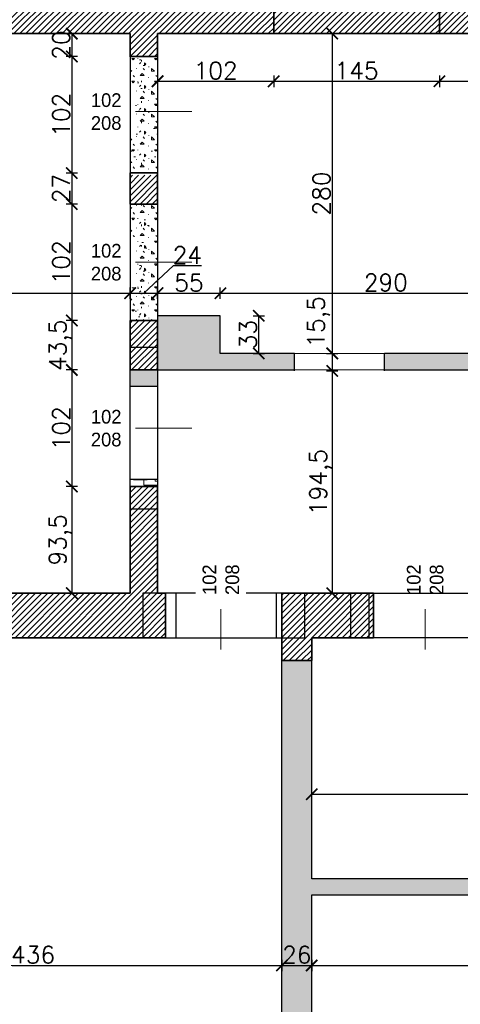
# Model space of a CAD drawing. Header units: millimetres. Extents: x -587 to 33545, y -26688 to 22494.
# Tile 241 of 256: x 14004 to 14390, y 10503 to 11365. Entities that reach past the tile are written whole.
import ezdxf
from ezdxf.lldxf.tags import DXFTag

# ---------------------------------------------------------------- set-up
doc = ezdxf.new("R2010")
doc.units = ezdxf.units.MM
doc.header["$MEASUREMENT"] = 0
for name, color, linetype, lineweight in [('A_istniejące ściany', 7, 'Continuous', 35), ('A_l.przerywana', 250, 'ICAD_ISO03W100', 9), ('A_opisy', 166, 'Continuous', 15), ('A_projektowane sciany', 5, 'Continuous', 35), ('k_wyburzenia widoczne', 252, 'PNEUMATIC2', 30), ('l.wypełnien', 253, 'Continuous', 5), ('wymiarowanie', 176, 'Continuous', 9)]:
    doc.layers.add(name, color=color, linetype=linetype, lineweight=lineweight)
doc.styles.add('styl2', font='simplex.shx')
tags = doc.linetypes.add('ICAD_ISO03W100', pattern=[30, 12, -18]).pattern_tags.tags
tags[6:7] = [DXFTag(74, 4), DXFTag(75, 0), DXFTag(340, '0'), DXFTag(46, 1.0), DXFTag(50, 0.0), DXFTag(44, 0.0), DXFTag(45, 0.0)]
tags[4:5] = [DXFTag(74, 4), DXFTag(75, 0), DXFTag(340, '0'), DXFTag(46, 1.0), DXFTag(50, 0.0), DXFTag(44, 0.0), DXFTag(45, 0.0)]
doc.linetypes.add('PNEUMATIC2', pattern='A,0.5,-0.25,["//",Standard,S=0.2,R=0,X=-0.1,Y=-0.1],-0.25', length=1)
doc.dimstyles.new('Kopia I_1.100', dxfattribs={"dimtxt": 15, "dimasz": 10, "dimexe": 5, "dimexo": 1, "dimgap": 1.5, "dimtad": 1, "dimdec": 1, "dimrnd": 0.5, "dimtxsty": 'styl2', "dimblk": 'ARCHTICK', "dimcen": 5, "dimadec": 0, "dimazin": 0, "dimtfac": 1, "dimtdec": 1, "dimtmove": 0, "dimatfit": 3, "dimldrblk": 'ARCHTICK', "dimfxl": 10, "dimfxlon": 1, "dimarcsym": 0})
pattern_1 = [(45, (4866.0028, 29.4387), (-2.6516504, 2.6516504), [])]
pattern_2 = [(0, (0, 0), (20, 20), [2.5, -17.5]), (90, (0, 0), (-20, 20), [2.5, -17.5]), (135, (2.5, 0), (-20, 1e-15), [3.535534, -24.748738]), (0, (2.5, 11.25), (20, 20), [2.5, -17.5]), (45, (3.75, 10), (1e-15, 20), [1.767766, -26.516504]), (135, (3.75, 10), (-20, 1e-15), [1.767766, -26.516504]), (0, (10, 16.25), (20, 20), [3.535534, -16.464466]), (45, (10, 16.25), (1e-15, 20), [2.5, -25.784272]), (135, (13.536, 16.25), (-20, 1e-15), [2.5, -25.784272]), (90, (13.75, 5), (-20, 20), [2.5, -17.5]), (45, (13.75, 5), (1e-15, 20), [1.767766, -26.516504]), (135, (15, 6.25), (-20, 1e-15), [1.767766, -26.516504]), (0, (2.5, 5), (20, 20), [1.25, -16.75]), (0, (17.5, 10), (20, 20), [1.25, -16.75]), (90, (11.25, 12.5), (-20, 20), [1.25, -16.75]), (135, (13.75, 1.25), (-20, 1e-15), [1.767766, -26.516504]), (135, (5, 15), (-20, 1e-15), [1.767766, -26.516504]), (45, (9.375, 6.562), (1e-15, 20), [1.767766, -26.516504]), (90, (6.875, 2.5), (-20, 20), [0.3125, -19.6875]), (90, (7.812, 10.938), (-20, 20), [0.3125, -19.6875]), (90, (17.188, 14.375), (-20, 20), [0.3125, -19.6875]), (90, (17.5, 3.75), (-20, 20), [0.3125, -19.6875])]

# ---------------------------------------------------------------- blocks, each defined once
blk = doc.blocks.new('_ArchTick')
at = {"color": 0, "linetype": 'ByBlock', "const_width": 0.15}
blk.add_lwpolyline([(-0.5, -0.5), (0.5, 0.5)], dxfattribs=at)
blk = doc.blocks.new('*D4157')
at = {"layer": 'Defpoints', "color": 0}
for p in [(14262.29, 11352.96), (14262.29, 11072.96), (14278.22, 11072.96)]:
    blk.add_point(p, dxfattribs=at)
at = {"layer": 'wymiarowanie', "color": 0, "lineweight": -2}
for p, q in [((14273.22, 11352.96), (14283.22, 11352.96)), ((14278.22, 11352.96), (14278.22, 11072.96)), ((14273.22, 11072.96), (14283.22, 11072.96))]:
    blk.add_line(p, q, dxfattribs=at)
at = {"layer": 'wymiarowanie', "color": 0, "lineweight": -2, "xscale": 10, "yscale": 10, "zscale": 10}
for p, rotation in [((14278.22, 11352.96), 90), ((14278.22, 11072.96), 270)]:
    blk.add_blockref('_ArchTick', p, dxfattribs=dict(at, rotation=rotation))
at = {"layer": 'wymiarowanie', "color": 0, "insert": (14268.84, 11212.96), "char_height": 15, "attachment_point": 5, "rotation": 90, "style": 'styl2'}
blk.add_mtext('280', dxfattribs=at)
blk = doc.blocks.new('*D4158')
at = {"layer": 'Defpoints', "color": 0}
for p in [(14262.29, 11072.96), (14245.21, 11057.65), (14278.22, 11057.65)]:
    blk.add_point(p, dxfattribs=at)
at = {"layer": 'wymiarowanie', "color": 0, "lineweight": -2}
for p, q in [((14273.22, 11072.96), (14283.22, 11072.96)), ((14278.22, 11072.96), (14278.22, 11057.65)), ((14273.22, 11057.65), (14283.22, 11057.65))]:
    blk.add_line(p, q, dxfattribs=at)
at = {"layer": 'wymiarowanie', "color": 0, "lineweight": -2, "xscale": 10, "yscale": 10, "zscale": 10}
for p, rotation in [((14278.22, 11072.96), 90), ((14278.22, 11057.65), 270)]:
    blk.add_blockref('_ArchTick', p, dxfattribs=dict(at, rotation=rotation))
at = {"layer": 'wymiarowanie', "color": 0, "insert": (14266.31, 11100.52), "char_height": 15, "attachment_point": 5, "rotation": 90, "style": 'styl2'}
blk.add_mtext('15,5', dxfattribs=at)
blk = doc.blocks.new('*D4159')
at = {"layer": 'Defpoints', "color": 0}
for p in [(14245.21, 11057.65), (14234.19, 10862.96), (14278.22, 10862.96)]:
    blk.add_point(p, dxfattribs=at)
at = {"layer": 'wymiarowanie', "color": 0, "lineweight": -2}
for p, q in [((14273.22, 11057.65), (14283.22, 11057.65)), ((14278.22, 11057.65), (14278.22, 10862.96)), ((14273.22, 10862.96), (14283.22, 10862.96))]:
    blk.add_line(p, q, dxfattribs=at)
at = {"layer": 'wymiarowanie', "color": 0, "lineweight": -2, "xscale": 10, "yscale": 10, "zscale": 10}
for p, rotation in [((14278.22, 11057.65), 90), ((14278.22, 10862.96), 270)]:
    blk.add_blockref('_ArchTick', p, dxfattribs=dict(at, rotation=rotation))
at = {"layer": 'wymiarowanie', "color": 0, "insert": (14268.15, 10960.31), "char_height": 15, "attachment_point": 5, "rotation": 90, "style": 'styl2'}
blk.add_mtext('194,5', dxfattribs=at)
blk = doc.blocks.new('*D4160')
at = {"layer": 'Defpoints', "color": 0}
for p in [(14180.19, 11105.96), (14213.91, 11105.96), (14180.19, 11072.96)]:
    blk.add_point(p, dxfattribs=at)
at = {"layer": 'k_wyburzenia widoczne', "color": 0, "lineweight": -2}
for p, q in [((14208.91, 11105.96), (14218.91, 11105.96)), ((14213.91, 11072.96), (14213.91, 11105.96)), ((14208.91, 11072.96), (14218.91, 11072.96))]:
    blk.add_line(p, q, dxfattribs=at)
at = {"layer": 'k_wyburzenia widoczne', "color": 0, "lineweight": -2, "xscale": 10, "yscale": 10, "zscale": 10}
for p, rotation in [((14213.91, 11105.96), 90), ((14213.91, 11072.96), 270)]:
    blk.add_blockref('_ArchTick', p, dxfattribs=dict(at, rotation=rotation))
at = {"layer": 'k_wyburzenia widoczne', "color": 0, "insert": (14204.53, 11089.46), "char_height": 15, "attachment_point": 5, "rotation": 90, "style": 'styl2'}
blk.add_mtext('33', dxfattribs=at)
blk = doc.blocks.new('*D4161')
at = {"layer": 'Defpoints', "color": 0}
for p in [(14101.19, 11125.66), (13798.19, 11115.99), (14101.19, 11115.99)]:
    blk.add_point(p, dxfattribs=at)
at = {"layer": 'wymiarowanie', "color": 0, "lineweight": -2}
for p, q in [((13798.19, 11120.66), (13798.19, 11130.66)), ((13798.19, 11125.66), (14101.19, 11125.66)), ((14101.19, 11120.66), (14101.19, 11130.66))]:
    blk.add_line(p, q, dxfattribs=at)
at = {"layer": 'wymiarowanie', "color": 0, "lineweight": -2, "xscale": 10, "yscale": 10, "zscale": 10, "rotation": 180}
blk.add_blockref('_ArchTick', (13798.19, 11125.66), dxfattribs=at)
at = {"layer": 'wymiarowanie', "color": 0, "lineweight": -2, "xscale": 10, "yscale": 10, "zscale": 10}
blk.add_blockref('_ArchTick', (14101.19, 11125.66), dxfattribs=at)
at = {"layer": 'wymiarowanie', "color": 0, "insert": (13949.69, 11135.03), "char_height": 15, "attachment_point": 5, "style": 'styl2'}
blk.add_mtext('303', dxfattribs=at)
blk = doc.blocks.new('*D4162')
at = {"layer": 'Defpoints', "color": 0}
for p in [(14125.19, 11125.66), (14101.19, 11115.99), (14125.19, 11105.96)]:
    blk.add_point(p, dxfattribs=at)
at = {"layer": 'wymiarowanie', "color": 0, "lineweight": -2}
for p, q in [((14138.81, 11149.78), (14113.19, 11125.66)), ((14163.78, 11149.78), (14138.81, 11149.78)), ((14101.19, 11120.66), (14101.19, 11130.66)), ((14101.19, 11125.66), (14125.19, 11125.66)), ((14125.19, 11120.66), (14125.19, 11130.66))]:
    blk.add_line(p, q, dxfattribs=at)
at = {"layer": 'wymiarowanie', "color": 0, "lineweight": -2, "xscale": 10, "yscale": 10, "zscale": 10, "rotation": 180}
blk.add_blockref('_ArchTick', (14101.19, 11125.66), dxfattribs=at)
at = {"layer": 'wymiarowanie', "color": 0, "lineweight": -2, "xscale": 10, "yscale": 10, "zscale": 10}
blk.add_blockref('_ArchTick', (14125.19, 11125.66), dxfattribs=at)
at = {"layer": 'wymiarowanie', "color": 0, "insert": (14151.3, 11158.97), "char_height": 15, "attachment_point": 5, "style": 'styl2'}
blk.add_mtext('24', dxfattribs=at)
blk = doc.blocks.new('*D4163')
at = {"layer": 'Defpoints', "color": 0}
for p in [(14180.19, 11125.66), (14125.19, 11105.96), (14180.19, 11105.96)]:
    blk.add_point(p, dxfattribs=at)
at = {"layer": 'wymiarowanie', "color": 0, "lineweight": -2}
for p, q in [((14125.19, 11120.66), (14125.19, 11130.66)), ((14125.19, 11125.66), (14180.19, 11125.66)), ((14180.19, 11120.66), (14180.19, 11130.66))]:
    blk.add_line(p, q, dxfattribs=at)
at = {"layer": 'wymiarowanie', "color": 0, "lineweight": -2, "xscale": 10, "yscale": 10, "zscale": 10, "rotation": 180}
blk.add_blockref('_ArchTick', (14125.19, 11125.66), dxfattribs=at)
at = {"layer": 'wymiarowanie', "color": 0, "lineweight": -2, "xscale": 10, "yscale": 10, "zscale": 10}
blk.add_blockref('_ArchTick', (14180.19, 11125.66), dxfattribs=at)
at = {"layer": 'wymiarowanie', "color": 0, "insert": (14152.69, 11134.84), "char_height": 15, "attachment_point": 5, "style": 'styl2'}
blk.add_mtext('55', dxfattribs=at)
blk = doc.blocks.new('*D4164')
at = {"layer": 'Defpoints', "color": 0}
for p in [(14470.19, 11125.66), (14180.19, 11105.96), (14470.19, 11102.76)]:
    blk.add_point(p, dxfattribs=at)
at = {"layer": 'wymiarowanie', "color": 0, "lineweight": -2}
for p, q in [((14180.19, 11120.66), (14180.19, 11130.66)), ((14180.19, 11125.66), (14470.19, 11125.66)), ((14470.19, 11120.66), (14470.19, 11130.66))]:
    blk.add_line(p, q, dxfattribs=at)
at = {"layer": 'wymiarowanie', "color": 0, "lineweight": -2, "xscale": 10, "yscale": 10, "zscale": 10, "rotation": 180}
blk.add_blockref('_ArchTick', (14180.19, 11125.66), dxfattribs=at)
at = {"layer": 'wymiarowanie', "color": 0, "lineweight": -2, "xscale": 10, "yscale": 10, "zscale": 10}
blk.add_blockref('_ArchTick', (14470.19, 11125.66), dxfattribs=at)
at = {"layer": 'wymiarowanie', "color": 0, "insert": (14325.19, 11135.03), "char_height": 15, "attachment_point": 5, "style": 'styl2'}
blk.add_mtext('290', dxfattribs=at)
blk = doc.blocks.new('*D4165')
at = {"layer": 'Defpoints', "color": 0}
for p in [(14101.19, 11352.96), (14050.07, 11332.96), (14101.19, 11332.96)]:
    blk.add_point(p, dxfattribs=at)
at = {"layer": 'wymiarowanie', "color": 0, "lineweight": -2}
for p, q in [((14055.07, 11352.96), (14045.07, 11352.96)), ((14050.07, 11352.96), (14050.07, 11332.96)), ((14055.07, 11332.96), (14045.07, 11332.96))]:
    blk.add_line(p, q, dxfattribs=at)
at = {"layer": 'wymiarowanie', "color": 0, "lineweight": -2, "xscale": 10, "yscale": 10, "zscale": 10}
for p, rotation in [((14050.07, 11352.96), 90), ((14050.07, 11332.96), 270)]:
    blk.add_blockref('_ArchTick', p, dxfattribs=dict(at, rotation=rotation))
at = {"layer": 'wymiarowanie', "color": 0, "insert": (14040.7, 11342.96), "char_height": 15, "attachment_point": 5, "rotation": 90, "style": 'styl2'}
blk.add_mtext('20', dxfattribs=at)
blk = doc.blocks.new('*D4166')
at = {"layer": 'Defpoints', "color": 0}
for p in [(14101.19, 11332.96), (14050.07, 11230.89), (14100.67, 11230.89)]:
    blk.add_point(p, dxfattribs=at)
at = {"layer": 'wymiarowanie', "color": 0, "lineweight": -2}
for p, q in [((14055.07, 11332.96), (14045.07, 11332.96)), ((14050.07, 11332.96), (14050.07, 11230.89)), ((14055.07, 11230.89), (14045.07, 11230.89))]:
    blk.add_line(p, q, dxfattribs=at)
at = {"layer": 'wymiarowanie', "color": 0, "lineweight": -2, "xscale": 10, "yscale": 10, "zscale": 10}
for p, rotation in [((14050.07, 11332.96), 90), ((14050.07, 11230.89), 270)]:
    blk.add_blockref('_ArchTick', p, dxfattribs=dict(at, rotation=rotation))
at = {"layer": 'wymiarowanie', "color": 0, "insert": (14040.7, 11281.93), "char_height": 15, "attachment_point": 5, "rotation": 90, "style": 'styl2'}
blk.add_mtext('102', dxfattribs=at)
blk = doc.blocks.new('*D4167')
at = {"layer": 'Defpoints', "color": 0}
for p in [(14100.67, 11230.89), (14050.07, 11203.75), (14101.19, 11203.75)]:
    blk.add_point(p, dxfattribs=at)
at = {"layer": 'wymiarowanie', "color": 0, "lineweight": -2}
for p, q in [((14055.07, 11230.89), (14045.07, 11230.89)), ((14050.07, 11230.89), (14050.07, 11203.75)), ((14055.07, 11203.75), (14045.07, 11203.75))]:
    blk.add_line(p, q, dxfattribs=at)
at = {"layer": 'wymiarowanie', "color": 0, "lineweight": -2, "xscale": 10, "yscale": 10, "zscale": 10}
for p, rotation in [((14050.07, 11230.89), 90), ((14050.07, 11203.75), 270)]:
    blk.add_blockref('_ArchTick', p, dxfattribs=dict(at, rotation=rotation))
at = {"layer": 'wymiarowanie', "color": 0, "insert": (14040.7, 11217.32), "char_height": 15, "attachment_point": 5, "rotation": 90, "style": 'styl2'}
blk.add_mtext('27', dxfattribs=at)
blk = doc.blocks.new('*D4168')
at = {"layer": 'Defpoints', "color": 0}
for p in [(14101.19, 11203.75), (14050.07, 11101.75), (14101.19, 11101.75)]:
    blk.add_point(p, dxfattribs=at)
at = {"layer": 'wymiarowanie', "color": 0, "lineweight": -2}
for p, q in [((14055.07, 11203.75), (14045.07, 11203.75)), ((14050.07, 11203.75), (14050.07, 11101.75)), ((14055.07, 11101.75), (14045.07, 11101.75))]:
    blk.add_line(p, q, dxfattribs=at)
at = {"layer": 'wymiarowanie', "color": 0, "lineweight": -2, "xscale": 10, "yscale": 10, "zscale": 10}
for p, rotation in [((14050.07, 11203.75), 90), ((14050.07, 11101.75), 270)]:
    blk.add_blockref('_ArchTick', p, dxfattribs=dict(at, rotation=rotation))
at = {"layer": 'wymiarowanie', "color": 0, "insert": (14040.7, 11152.75), "char_height": 15, "attachment_point": 5, "rotation": 90, "style": 'styl2'}
blk.add_mtext('102', dxfattribs=at)
blk = doc.blocks.new('*D4169')
at = {"layer": 'Defpoints', "color": 0}
for p in [(14101.19, 11101.75), (14050.07, 11058.45), (14101.19, 11058.45)]:
    blk.add_point(p, dxfattribs=at)
at = {"layer": 'wymiarowanie', "color": 0, "lineweight": -2}
for p, q in [((14055.07, 11101.75), (14045.07, 11101.75)), ((14050.07, 11101.75), (14050.07, 11058.45)), ((14055.07, 11058.45), (14045.07, 11058.45))]:
    blk.add_line(p, q, dxfattribs=at)
at = {"layer": 'wymiarowanie', "color": 0, "lineweight": -2, "xscale": 10, "yscale": 10, "zscale": 10}
for p, rotation in [((14050.07, 11101.75), 90), ((14050.07, 11058.45), 270)]:
    blk.add_blockref('_ArchTick', p, dxfattribs=dict(at, rotation=rotation))
at = {"layer": 'wymiarowanie', "color": 0, "insert": (14040.01, 11080.1), "char_height": 15, "attachment_point": 5, "rotation": 90, "style": 'styl2'}
blk.add_mtext('43,5', dxfattribs=at)
blk = doc.blocks.new('*D4170')
at = {"layer": 'Defpoints', "color": 0}
for p in [(14101.19, 11058.45), (14050.07, 10956.45), (14101.19, 10956.45)]:
    blk.add_point(p, dxfattribs=at)
at = {"layer": 'wymiarowanie', "color": 0, "lineweight": -2}
for p, q in [((14055.07, 11058.45), (14045.07, 11058.45)), ((14050.07, 11058.45), (14050.07, 10956.45)), ((14055.07, 10956.45), (14045.07, 10956.45))]:
    blk.add_line(p, q, dxfattribs=at)
at = {"layer": 'wymiarowanie', "color": 0, "lineweight": -2, "xscale": 10, "yscale": 10, "zscale": 10}
for p, rotation in [((14050.07, 11058.45), 90), ((14050.07, 10956.45), 270)]:
    blk.add_blockref('_ArchTick', p, dxfattribs=dict(at, rotation=rotation))
at = {"layer": 'wymiarowanie', "color": 0, "insert": (14040.7, 11007.45), "char_height": 15, "attachment_point": 5, "rotation": 90, "style": 'styl2'}
blk.add_mtext('102', dxfattribs=at)
blk = doc.blocks.new('*D4171')
at = {"layer": 'Defpoints', "color": 0}
for p in [(14101.19, 10956.45), (14050.07, 10862.96), (14101.19, 10862.96)]:
    blk.add_point(p, dxfattribs=at)
at = {"layer": 'wymiarowanie', "color": 0, "lineweight": -2}
for p, q in [((14055.07, 10956.45), (14045.07, 10956.45)), ((14050.07, 10956.45), (14050.07, 10862.96)), ((14055.07, 10862.96), (14045.07, 10862.96))]:
    blk.add_line(p, q, dxfattribs=at)
at = {"layer": 'wymiarowanie', "color": 0, "lineweight": -2, "xscale": 10, "yscale": 10, "zscale": 10}
for p, rotation in [((14050.07, 10956.45), 90), ((14050.07, 10862.96), 270)]:
    blk.add_blockref('_ArchTick', p, dxfattribs=dict(at, rotation=rotation))
at = {"layer": 'wymiarowanie', "color": 0, "insert": (14040.01, 10909.71), "char_height": 15, "attachment_point": 5, "rotation": 90, "style": 'styl2'}
blk.add_mtext('93,5', dxfattribs=at)
blk = doc.blocks.new('*D4185')
at = {"layer": 'Defpoints', "color": 0}
for p in [(13798.19, 10569.23), (14234.19, 10569.23), (14234.19, 10536.99)]:
    blk.add_point(p, dxfattribs=at)
at = {"layer": 'wymiarowanie', "color": 0, "lineweight": -2}
for p, q in [((13798.19, 10541.99), (13798.19, 10531.99)), ((13798.19, 10536.99), (14234.19, 10536.99)), ((14234.19, 10541.99), (14234.19, 10531.99))]:
    blk.add_line(p, q, dxfattribs=at)
at = {"layer": 'wymiarowanie', "color": 0, "lineweight": -2, "xscale": 10, "yscale": 10, "zscale": 10, "rotation": 180}
blk.add_blockref('_ArchTick', (13798.19, 10536.99), dxfattribs=at)
at = {"layer": 'wymiarowanie', "color": 0, "lineweight": -2, "xscale": 10, "yscale": 10, "zscale": 10}
blk.add_blockref('_ArchTick', (14234.19, 10536.99), dxfattribs=at)
at = {"layer": 'wymiarowanie', "color": 0, "insert": (14016.19, 10546.37), "char_height": 15, "attachment_point": 5, "style": 'styl2'}
blk.add_mtext('436', dxfattribs=at)
blk = doc.blocks.new('*D4186')
at = {"layer": 'Defpoints', "color": 0}
for p in [(14260.23, 10598.75), (14234.19, 10569.23), (14260.23, 10536.99)]:
    blk.add_point(p, dxfattribs=at)
at = {"layer": 'k_wyburzenia widoczne', "color": 0, "lineweight": -2}
for p, q in [((14234.19, 10541.99), (14234.19, 10531.99)), ((14234.19, 10536.99), (14260.23, 10536.99)), ((14260.23, 10541.99), (14260.23, 10531.99))]:
    blk.add_line(p, q, dxfattribs=at)
at = {"layer": 'k_wyburzenia widoczne', "color": 0, "lineweight": -2, "xscale": 10, "yscale": 10, "zscale": 10, "rotation": 180}
blk.add_blockref('_ArchTick', (14234.19, 10536.99), dxfattribs=at)
at = {"layer": 'k_wyburzenia widoczne', "color": 0, "lineweight": -2, "xscale": 10, "yscale": 10, "zscale": 10}
blk.add_blockref('_ArchTick', (14260.23, 10536.99), dxfattribs=at)
at = {"layer": 'k_wyburzenia widoczne', "color": 0, "insert": (14247.21, 10546.37), "char_height": 15, "attachment_point": 5, "style": 'styl2'}
blk.add_mtext('26', dxfattribs=at)
blk = doc.blocks.new('*D4187')
at = {"layer": 'Defpoints', "color": 0}
for p in [(14260.23, 10598.75), (14918.23, 10596.21), (14918.23, 10536.99)]:
    blk.add_point(p, dxfattribs=at)
at = {"layer": 'wymiarowanie', "color": 0, "lineweight": -2}
for p, q in [((14260.23, 10541.99), (14260.23, 10531.99)), ((14260.23, 10536.99), (14918.23, 10536.99)), ((14918.23, 10541.99), (14918.23, 10531.99))]:
    blk.add_line(p, q, dxfattribs=at)
at = {"layer": 'wymiarowanie', "color": 0, "lineweight": -2, "xscale": 10, "yscale": 10, "zscale": 10, "rotation": 180}
blk.add_blockref('_ArchTick', (14260.23, 10536.99), dxfattribs=at)
at = {"layer": 'wymiarowanie', "color": 0, "lineweight": -2, "xscale": 10, "yscale": 10, "zscale": 10}
blk.add_blockref('_ArchTick', (14918.23, 10536.99), dxfattribs=at)
at = {"layer": 'wymiarowanie', "color": 0, "insert": (14589.23, 10546.37), "char_height": 15, "attachment_point": 5, "style": 'styl2'}
blk.add_mtext('658', dxfattribs=at)
blk = doc.blocks.new('*D4196')
at = {"layer": 'Defpoints', "color": 0}
for p in [(14597.23, 10686.96), (14260.23, 10656.88), (14597.23, 10656.88)]:
    blk.add_point(p, dxfattribs=at)
at = {"layer": 'wymiarowanie', "color": 0, "lineweight": -2}
for p, q in [((14260.23, 10681.96), (14260.23, 10691.96)), ((14597.23, 10681.96), (14597.23, 10691.96)), ((14260.23, 10686.96), (14597.23, 10686.96))]:
    blk.add_line(p, q, dxfattribs=at)
at = {"layer": 'wymiarowanie', "color": 0, "lineweight": -2, "xscale": 10, "yscale": 10, "zscale": 10, "rotation": 180}
blk.add_blockref('_ArchTick', (14260.23, 10686.96), dxfattribs=at)
at = {"layer": 'wymiarowanie', "color": 0, "lineweight": -2, "xscale": 10, "yscale": 10, "zscale": 10}
blk.add_blockref('_ArchTick', (14597.23, 10686.96), dxfattribs=at)
at = {"layer": 'wymiarowanie', "color": 0, "insert": (14428.73, 10696.34), "char_height": 15, "attachment_point": 5, "style": 'styl2'}
blk.add_mtext('337', dxfattribs=at)
blk = doc.blocks.new('*D4226')
at = {"layer": 'Defpoints', "color": 0}
for p in [(14125.19, 11352.96), (14226.94, 11352.96), (14226.94, 11311.25)]:
    blk.add_point(p, dxfattribs=at)
at = {"layer": 'wymiarowanie', "color": 0, "lineweight": -2}
for p, q in [((14125.19, 11316.25), (14125.19, 11306.25)), ((14226.94, 11316.25), (14226.94, 11306.25)), ((14125.19, 11311.25), (14226.94, 11311.25))]:
    blk.add_line(p, q, dxfattribs=at)
at = {"layer": 'wymiarowanie', "color": 0, "lineweight": -2, "xscale": 10, "yscale": 10, "zscale": 10, "rotation": 180}
blk.add_blockref('_ArchTick', (14125.19, 11311.25), dxfattribs=at)
at = {"layer": 'wymiarowanie', "color": 0, "lineweight": -2, "xscale": 10, "yscale": 10, "zscale": 10}
blk.add_blockref('_ArchTick', (14226.94, 11311.25), dxfattribs=at)
at = {"layer": 'wymiarowanie', "color": 0, "insert": (14176.06, 11320.62), "char_height": 15, "attachment_point": 5, "style": 'styl2'}
blk.add_mtext('102', dxfattribs=at)
blk = doc.blocks.new('*D4227')
at = {"layer": 'Defpoints', "color": 0}
for p in [(14226.94, 11352.96), (14372.19, 11352.96), (14372.19, 11311.25)]:
    blk.add_point(p, dxfattribs=at)
at = {"layer": 'wymiarowanie', "color": 0, "lineweight": -2}
for p, q in [((14226.94, 11316.25), (14226.94, 11306.25)), ((14372.19, 11316.25), (14372.19, 11306.25)), ((14226.94, 11311.25), (14372.19, 11311.25))]:
    blk.add_line(p, q, dxfattribs=at)
at = {"layer": 'wymiarowanie', "color": 0, "lineweight": -2, "xscale": 10, "yscale": 10, "zscale": 10, "rotation": 180}
blk.add_blockref('_ArchTick', (14226.94, 11311.25), dxfattribs=at)
at = {"layer": 'wymiarowanie', "color": 0, "lineweight": -2, "xscale": 10, "yscale": 10, "zscale": 10}
blk.add_blockref('_ArchTick', (14372.19, 11311.25), dxfattribs=at)
at = {"layer": 'wymiarowanie', "color": 0, "insert": (14299.56, 11320.62), "char_height": 15, "attachment_point": 5, "style": 'styl2'}
blk.add_mtext('145', dxfattribs=at)
blk = doc.blocks.new('*D4228')
at = {"layer": 'Defpoints', "color": 0}
for p in [(14372.19, 11352.96), (14470.19, 11352.96), (14470.19, 11311.25)]:
    blk.add_point(p, dxfattribs=at)
at = {"layer": 'wymiarowanie', "color": 0, "lineweight": -2}
for p, q in [((14372.19, 11316.25), (14372.19, 11306.25)), ((14470.19, 11316.25), (14470.19, 11306.25)), ((14372.19, 11311.25), (14470.19, 11311.25))]:
    blk.add_line(p, q, dxfattribs=at)
at = {"layer": 'wymiarowanie', "color": 0, "lineweight": -2, "xscale": 10, "yscale": 10, "zscale": 10, "rotation": 180}
blk.add_blockref('_ArchTick', (14372.19, 11311.25), dxfattribs=at)
at = {"layer": 'wymiarowanie', "color": 0, "lineweight": -2, "xscale": 10, "yscale": 10, "zscale": 10}
blk.add_blockref('_ArchTick', (14470.19, 11311.25), dxfattribs=at)
at = {"layer": 'wymiarowanie', "color": 0, "insert": (14421.19, 11320.62), "char_height": 15, "attachment_point": 5, "style": 'styl2'}
blk.add_mtext('98', dxfattribs=at)

msp = doc.modelspace()

# ---------------------------------------------------------------- hatches: boundary and pattern name
at = {"layer": 'k_wyburzenia widoczne', "linetype": 'Continuous', "lineweight": 5}
h = msp.add_hatch(dxfattribs=at)
h.set_pattern_fill('CONCRE', color=1, scale=20, style=0)
h.set_pattern_definition(pattern_2)
h.paths.add_polyline_path([(14101.19, 11230.96), (14125.19, 11230.96), (14125.19, 11284.66), (14101.19, 11284.66)])
h.paths.add_polyline_path([(14125.19, 11152.75), (14125.19, 11203.75), (14101.19, 11203.75), (14101.19, 11152.75)])
h.paths.add_polyline_path([(14101.19, 11101.75), (14125.19, 11101.75), (14125.19, 11105.96), (14125.19, 11152.75), (14101.19, 11152.75)])
h.paths.add_polyline_path([(14125.19, 11284.66), (14125.19, 11332.96), (14101.19, 11332.96), (14101.19, 11284.66)])
h = msp.add_hatch(dxfattribs=at)
h.set_pattern_fill('CONCRE', color=1, scale=20, style=0)
h.set_pattern_definition(pattern_2)
h.paths.add_polyline_path([(14234.19, 10598.75), (14234.19, 10451.96), (14260.23, 10451.96), (14260.23, 10598.75), (14603.27, 10598.75), (14679.07, 10598.75), (14679.07, 10612.96), (14614.23, 10612.96), (14614.23, 10760.96), (14597.23, 10760.96), (14597.23, 10612.96), (14260.23, 10612.96), (14260.23, 10803.96), (14234.19, 10803.96)])
h.paths.add_polyline_path([(14759.51, 10616.96), (14759.51, 10598.75), (14918.23, 10598.75), (14918.23, 10616.96)])
at = {"layer": 'l.wypełnien'}
h = msp.add_hatch(dxfattribs=at)
h.set_pattern_fill('ANSI31', color=256, scale=30, style=0)
h.set_pattern_definition(pattern_1)
edge = h.paths.add_edge_path()
edge.add_line((13798.19, 10950.14), (13798.19, 11008.11))
edge.add_line((13798.19, 11008.11), (13798.19, 11052.61))
edge.add_line((13798.19, 11052.61), (13798.19, 11115.99))
edge.add_line((13798.19, 11115.99), (13798.19, 11119.49))
edge.add_line((13798.19, 11119.49), (13753.19, 11119.49))
edge.add_line((13753.19, 11119.49), (13753.19, 10950.14))
edge.add_line((13753.19, 10950.14), (13798.19, 10950.14))
h.paths.add_polyline_path([(14510.52, 11125.07), (14511.19, 11125.07), (14511.19, 11351.76), (14745.19, 11351.76), (14745.19, 11263.76), (14790.19, 11263.76), (14790.19, 11398.14), (14458.09, 11398.14), (14372.19, 11398.14), (14372.19, 11352.96), (14470.19, 11352.96), (14470.19, 11125.07)])
h.paths.add_polyline_path([(13753.19, 10715.48), (13798.19, 10715.48), (13798.19, 10823.96), (14112.19, 10823.96), (14112.19, 10862.96), (14125.19, 10862.96), (14125.19, 10936.45), (14101.19, 10936.45), (14101.19, 10862.96), (13798.19, 10862.96), (13798.19, 10950.14), (13753.19, 10950.14)])
h.paths.add_polyline_path([(13841.77, 11352.96), (14101.19, 11352.96), (14125.19, 11352.96), (14226.94, 11352.96), (14226.94, 11398.14), (13841.77, 11398.14)])
h.paths.add_polyline_path([(13753.19, 11398.14), (13753.19, 11265.73), (13773.93, 11265.73), (13798.19, 11265.73), (13798.19, 11352.96), (13841.77, 11352.96), (13841.77, 11398.14)])
h.paths.add_polyline_path([(14470.19, 11125.07), (14510.52, 11125.07), (14510.52, 11119.5), (14511.19, 11119.5), (14511.19, 11034.87), (14478.19, 11034.87), (14478.19, 11047.87), (14470.19, 11047.87)])
h.paths.add_polyline_path([(14790.19, 11125.07), (14790.19, 11188.33), (14745.19, 11188.33), (14745.19, 11125.07)])
h.paths.add_polyline_path([(14112.19, 10862.96), (14112.19, 10823.96), (14132.19, 10823.96), (14132.19, 10862.96)])
h.paths.add_polyline_path([(14745.19, 11107.92), (14790.19, 11108.02), (14790.19, 11125.07), (14745.19, 11125.07)])
h.paths.add_polyline_path([(14125.19, 10936.45), (14125.19, 10956.45), (14116.18, 10956.45), (14101.19, 10956.45), (14101.19, 10936.45)])
h.paths.add_polyline_path([(14101.19, 11101.75), (14101.19, 11081.75), (14125.19, 11081.75), (14125.19, 11101.75)])
h.paths.add_polyline_path([(14101.19, 11058.45), (14116.18, 11058.45), (14125.19, 11058.45), (14125.19, 11064.59), (14125.19, 11078.45), (14101.19, 11078.45)])
h.paths.add_polyline_path([(14101.19, 11352.96), (14101.19, 11332.96), (14125.19, 11332.96), (14125.19, 11352.96)])
h.paths.add_polyline_path([(14101.19, 11216.36), (14125.19, 11216.36), (14125.19, 11216.36), (14125.19, 11220.96), (14125.19, 11228.96), (14125.19, 11228.96), (14101.19, 11228.96), (14101.19, 11220.96)])
h.paths.add_polyline_path([(14101.19, 11203.75), (14113.19, 11203.75), (14125.19, 11203.75), (14125.19, 11203.75), (14125.19, 11216.36), (14125.19, 11216.36), (14101.19, 11216.36), (14101.19, 11203.75)])
h.paths.add_polyline_path([(14125.19, 11078.45), (14125.19, 11081.35), (14125.19, 11081.75), (14101.19, 11081.75), (14101.19, 11078.45), (14125.19, 11078.45)])
h = msp.add_hatch(dxfattribs=at)
h.set_pattern_fill('ANSI31', color=5, scale=30, style=0)
h.set_pattern_definition([(45, (-6861.2965, 29.4387), (-2.65165043, 2.65165043), [])])
h.paths.add_polyline_path([(14226.94, 11352.96), (14372.19, 11352.96), (14372.19, 11398.14), (14309.66, 11398.14), (14226.94, 11398.14)])
h = msp.add_hatch(dxfattribs=at)
h.set_pattern_fill('ANSI31', color=256, scale=30, style=0)
h.set_pattern_definition(pattern_1)
h.paths.add_polyline_path([(13753.19, 10314.27), (13753.19, 10569.23), (13798.19, 10569.23), (13798.19, 10431.96), (13925.57, 10431.96), (14234.19, 10431.96), (14260.23, 10431.96), (14282.72, 10431.96), (14282.72, 10388.78), (14271.31, 10388.78), (14242.25, 10388.78), (13798.19, 10388.78), (13798.19, 10314.27)])
h.paths.add_polyline_path([(14790.19, 10863.76), (14924.81, 10863.76), (14991.49, 10863.76), (14991.49, 10849.37), (14991.49, 10837.51), (14991.49, 10821.43), (14932.23, 10821.43), (14932.23, 10811.42), (14932.23, 10811.37), (14932.23, 10811.31), (14932.23, 10811.37), (14932.23, 10805.43), (14932.23, 10811.31), (14932.22, 10805.43), (14932.23, 10794.67), (14932.23, 10758.17), (14932.23, 10741.42), (14932.23, 10741.37), (14932.23, 10735.43), (14932.23, 10596.21), (14918.23, 10596.21), (14918.23, 10821.43), (14756.23, 10821.43), (14744.23, 10821.43), (14737.19, 10821.43), (14737.19, 10831.43), (14737.19, 10863.76), (14745.19, 10863.76), (14745.19, 10891.76), (14790.19, 10891.76)])
h.paths.add_polyline_path([(14436.47, 10823.96), (14597.23, 10823.96), (14597.23, 10760.96), (14614.23, 10760.96), (14614.23, 10823.43), (14634.19, 10823.43), (14634.19, 10831.43), (14647.19, 10831.43), (14647.19, 10863.76), (14635.78, 10863.76), (14511.19, 10863.76), (14511.19, 10862.96), (14470.19, 10862.96), (14436.47, 10862.96)])
h.paths.add_polyline_path([(14260.23, 10823.96), (14294.47, 10823.96), (14294.47, 10862.96), (14254.19, 10862.96), (14254.19, 10823.96), (14260.23, 10823.96)])
h.paths.add_polyline_path([(14294.47, 10823.96), (14294.47, 10862.96), (14314.47, 10862.96), (14314.47, 10823.96)])
h.paths.add_polyline_path([(14416.47, 10823.96), (14436.47, 10823.96), (14436.47, 10862.96), (14416.47, 10862.96)])
h.paths.add_polyline_path([(14234.19, 10823.96), (14254.19, 10823.96), (14254.19, 10862.96), (14234.19, 10862.96)])
h.paths.add_polyline_path([(14470.19, 10862.96), (14470.19, 10878.76), (14511.19, 10878.76), (14511.19, 10862.96)])
h.paths.add_polyline_path([(14234.19, 10451.96), (14234.19, 10431.96), (14260.23, 10431.96), (14260.23, 10451.96)])
h.paths.add_polyline_path([(14234.19, 10803.96), (14260.23, 10803.96), (14260.23, 10823.96), (14234.19, 10823.96)])

# ---------------------------------------------------------------- linework, layer by layer
at = {"color": 5, "lineweight": 9}
msp.add_lwpolyline([(14123.21, 10962.5), (14123.21, 10960.99), (14125.19, 10960.99), (14125.19, 10957.45), (14113.19, 10957.45), (14113.19, 10962.5), (14123.21, 10962.5)], dxfattribs=at)
at = {"layer": 'A_istniejące ściany', "color": 7}
for p, q in [((14125.19, 11230.96), (14101.19, 11230.96)), ((14101.19, 11203.75), (14125.19, 11203.75)), ((14101.19, 11101.75), (14125.19, 11101.75)), ((14125.19, 11101.42), (14125.19, 11081.35)), ((14131.48, 10862.96), (14125.19, 10862.96)), ((14314.47, 10823.96), (14314.47, 10862.96))]:
    msp.add_line(p, q, dxfattribs=at)
for points in [[(14226.94, 11352.96), (14226.94, 11398.14)], [(14372.19, 11398.14), (14372.19, 11352.96)], [(13798.19, 11352.96), (14101.19, 11352.96)], [(14101.19, 11352.96), (14101.19, 11332.96), (14125.19, 11332.96), (14125.19, 11352.96)], [(14125.19, 11352.96), (14226.94, 11352.96)], [(14372.19, 11352.96), (14470.19, 11352.96)], [(14101.19, 11230.96), (14101.19, 11203.75)], [(14125.19, 11203.75), (14125.19, 11230.96)], [(14101.19, 11101.75), (14101.19, 11058.45)], [(14125.19, 11081.35), (14125.19, 11101.75)], [(14125.19, 11058.45), (14125.19, 11081.35)], [(14101.19, 11058.45), (14125.19, 11058.45)], [(14101.19, 10956.45), (14101.19, 10862.96)], [(14101.19, 10956.45), (14125.19, 10956.45)], [(14125.19, 10862.96), (14125.19, 10956.45)], [(14101.19, 10862.96), (13798.19, 10862.96)], [(14132.19, 10862.96), (14132.19, 10823.96)], [(14314.47, 10862.96), (14234.19, 10862.96)], [(14234.19, 10862.96), (14234.19, 10803.96), (14260.23, 10803.96), (14260.23, 10823.96)], [(13798.19, 10823.96), (14132.19, 10823.96)], [(14260.23, 10823.96), (14314.47, 10823.96)]]:
    msp.add_lwpolyline(points, dxfattribs=at)
at = {"layer": 'A_l.przerywana', "color": 7, "ltscale": 0.3}
msp.add_lwpolyline([(14104.18, 10962.21), (14116.18, 10962.21)], dxfattribs=at)
at = {"layer": 'A_l.przerywana', "color": 5, "lineweight": 30, "ltscale": 0.3}
msp.add_lwpolyline([(14112.19, 10823.96), (14254.19, 10823.96), (14254.19, 10862.96), (14112.19, 10862.96)], close=True, dxfattribs=at)
at = {"layer": 'A_opisy'}
for p, q in [((14071.19, 11284.66), (14155.18, 11284.66)), ((14071.19, 11152.75), (14155.18, 11152.75)), ((14071.19, 11007.45), (14155.18, 11007.45)), ((14180.73, 10813.76), (14180.73, 10895.7)), ((14359.72, 10813.76), (14359.72, 10895.7)), ((14180.73, 10813.76), (14180.73, 10868.76))]:
    msp.add_line(p, q, dxfattribs=at)
at = {"layer": 'A_projektowane sciany', "ltscale": 0.3}
msp.add_lwpolyline([(14372.19, 11352.96), (14226.94, 11352.96)], dxfattribs=at)
at = {"layer": 'k_wyburzenia widoczne', "color": 1, "ltscale": 15}
for p, q in [((14125.19, 11332.96), (14125.19, 11230.96)), ((14125.19, 11203.75), (14125.19, 11101.75)), ((14180.19, 11105.96), (14125.19, 11105.96)), ((14180.19, 11072.96), (14180.19, 11105.96)), ((14180.19, 11072.96), (14180.19, 11072.96)), ((14260.23, 10612.96), (14260.23, 10823.96)), ((14234.19, 10598.75), (14234.19, 10803.96)), ((14234.19, 10451.96), (14234.19, 10598.75)), ((14260.23, 10451.96), (14260.23, 10598.75))]:
    msp.add_line(p, q, dxfattribs=at)
for points in [[(14245.21, 11072.96), (14180.19, 11072.96)], [(14245.21, 11057.65), (14245.21, 11072.16)], [(14475.1, 11072.96), (14324.12, 11072.96)], [(14324.12, 11057.65), (14324.12, 11072.16)], [(14125.19, 11058.45), (14245.21, 11058.45)], [(14324.12, 11058.45), (14472.09, 11058.45)], [(14141.19, 10862.96), (14141.19, 10823.96)], [(14229.19, 10862.96), (14229.19, 10823.96)], [(14310.19, 10862.96), (14310.19, 10823.96)], [(14597.23, 10612.96), (14260.23, 10612.96)], [(14260.23, 10598.75), (14614.23, 10598.75)]]:
    msp.add_lwpolyline(points, dxfattribs=at)
at = {"layer": 'k_wyburzenia widoczne', "color": 1, "lineweight": 5, "ltscale": 15}
msp.add_lwpolyline([(14245.21, 11072.96), (14324.12, 11072.96), (14324.12, 11058.45), (14245.21, 11058.45)], close=True, dxfattribs=at)
at = {"layer": 'k_wyburzenia widoczne', "color": 1, "ltscale": 15}
for points in [[(14101.19, 11058.45), (14125.19, 11058.45), (14125.19, 11044.1), (14101.19, 11044.1)], [(14101.19, 10962.87), (14125.19, 10962.87), (14125.19, 10956.45), (14101.19, 10956.45)]]:
    msp.add_lwpolyline(points, close=True, dxfattribs=at)

# ---------------------------------------------------------------- dimensions: what is measured, and where the dimension line sits
at = {"layer": 'k_wyburzenia widoczne', "color": 1}
dim = msp.add_linear_dim(base=(14213.91, 11105.96), p1=(14180.19, 11072.96), p2=(14180.19, 11105.96), angle=90, dimstyle='Kopia I_1.100', override={"dimtmove": 1, "dimfxl": 5}, dxfattribs=at)
dim.commit()
dim.dimension.update_dxf_attribs({"geometry": '*D4160', "text_midpoint": (14204.53, 11089.46)})
at = {"layer": 'k_wyburzenia widoczne'}
dim = msp.add_linear_dim(base=(14260.23, 10536.99), p1=(14234.19, 10569.23), p2=(14260.23, 10598.75), dimstyle='Kopia I_1.100', override={"dimtmove": 1, "dimfxl": 5}, dxfattribs=at)
dim.commit()
dim.dimension.update_dxf_attribs({"geometry": '*D4186', "text_midpoint": (14247.21, 10546.37)})
at = {"layer": 'wymiarowanie'}
for base, p1, p2, picture, middle in [((14050.07, 11332.96), (14101.19, 11352.96), (14101.19, 11332.96), '*D4165', (14050.07, 11342.96)), ((14278.22, 11057.65), (14262.29, 11072.96), (14245.21, 11057.65), '*D4158', (14276.19, 11100.52))]:
    dim = msp.add_linear_dim(base=base, p1=p1, p2=p2, angle=90, dimstyle='Kopia I_1.100', override={"dimtmove": 1, "dimfxl": 5}, dxfattribs=at)
    dim.commit()
    dim.dimension.update_dxf_attribs({"geometry": picture, "text_midpoint": middle, "dimtype": 160})
for base, p1, p2, picture, middle in [((14278.22, 11072.96), (14262.29, 11352.96), (14262.29, 11072.96), '*D4157', (14268.84, 11212.96)), ((14050.07, 11203.75), (14100.67, 11230.89), (14101.19, 11203.75), '*D4167', (14040.7, 11217.32)), ((14050.07, 11058.45), (14101.19, 11101.75), (14101.19, 11058.45), '*D4169', (14040.01, 11080.1)), ((14278.22, 10862.96), (14245.21, 11057.65), (14234.19, 10862.96), '*D4159', (14268.15, 10960.31)), ((14050.07, 10862.96), (14101.19, 10956.45), (14101.19, 10862.96), '*D4171', (14040.01, 10909.71))]:
    dim = msp.add_linear_dim(base=base, p1=p1, p2=p2, angle=90, dimstyle='Kopia I_1.100', override={"dimtmove": 1, "dimfxl": 5}, dxfattribs=at)
    dim.commit()
    dim.dimension.update_dxf_attribs({"geometry": picture, "text_midpoint": middle})
for base, p1, p2, picture, middle in [((14226.9416, 11311.2469), (14125.1882, 11352.9616), (14226.9416, 11352.9616), '*D4226', (14176.0649, 11320.6242)), ((14372.1882, 11311.2469), (14226.9416, 11352.9616), (14372.1882, 11352.9616), '*D4227', (14299.5649, 11320.6242)), ((14470.19, 11311.25), (14372.19, 11352.96), (14470.19, 11352.96), '*D4228', (14421.19, 11320.62)), ((14180.19, 11125.66), (14125.19, 11105.96), (14180.19, 11105.96), '*D4163', (14152.69, 11134.84)), ((14470.19, 11125.66), (14180.19, 11105.96), (14470.19, 11102.76), '*D4164', (14325.19, 11135.03)), ((14597.23, 10686.96), (14260.23, 10656.88), (14597.23, 10656.88), '*D4196', (14428.73, 10696.34)), ((14918.23, 10536.99), (14260.23, 10598.75), (14918.23, 10596.21), '*D4187', (14589.23, 10546.37)), ((14234.19, 10536.99), (13798.19, 10569.23), (14234.19, 10569.23), '*D4185', (14016.19, 10546.37))]:
    dim = msp.add_linear_dim(base=base, p1=p1, p2=p2, dimstyle='Kopia I_1.100', override={"dimtmove": 1, "dimfxl": 5}, dxfattribs=at)
    dim.commit()
    dim.dimension.update_dxf_attribs({"geometry": picture, "text_midpoint": middle})

# ---------------------------------------------------------------- next in the draw order: texts
at = {"layer": 'A_opisy', "ltscale": 0.3, "char_height": 12, "width": 39, "attachment_point": 5, "bg_fill": 2}
for insert in [(14080.18, 11284.66), (14080.18, 11152.75), (14080.18, 11007.45)]:
    msp.add_mtext('\\pxqc;{\\fCentury Gothic|b0|i0|c238|p0;102\\P208}', dxfattribs=dict(at, insert=insert))
at = {"layer": 'A_opisy', "ltscale": 0.3, "char_height": 12, "width": 39, "attachment_point": 5, "rotation": 90, "bg_fill": 2}
for insert in [(14180.73, 10874.79), (14359.72, 10874.79)]:
    msp.add_mtext('\\pxqc;{\\fCentury Gothic|b0|i0|c238|p0;102\\P208}', dxfattribs=dict(at, insert=insert))

# ---------------------------------------------------------------- next in the draw order: hatches: boundary and pattern name
at = {"layer": 'k_wyburzenia widoczne', "linetype": 'Continuous', "lineweight": 5}
h = msp.add_hatch(dxfattribs=at)
h.set_pattern_fill('CONCRE', color=1, scale=20, style=0)
h.set_pattern_definition(pattern_2)
h.paths.add_polyline_path([(14245.21, 11058.45), (14245.21, 11072.96), (14180.19, 11072.96), (14180.19, 11105.96), (14125.19, 11105.96), (14125.19, 11102.7), (14125.19, 11101.75), (14125.19, 11081.75), (14125.19, 11081.35), (14125.19, 11078.45), (14125.19, 11058.45)])
h.paths.add_polyline_path([(14511.19, 11134.76), (14662.1, 11134.76), (14662.1, 11152.76), (14511.19, 11152.76)])
h.paths.add_polyline_path([(14470.19, 11058.45), (14470.19, 11072.96), (14324.12, 11072.96), (14324.12, 11072.16), (14324.12, 11058.45)])
h.paths.add_polyline_path([(14686.77, 11036.39), (14686.77, 10987.6), (14857.75, 10987.6), (14857.75, 11036.39)], flags=9)
h.paths.add_polyline_path([(14745.19, 11032.49), (14745.19, 11001.76), (14782.19, 11001.76), (14782.19, 11032.49)], flags=16)
h.paths.add_polyline_path([(14719.69, 11152.76), (14719.69, 11134.76), (14745.19, 11134.76), (14745.19, 11152.76), (14719.69, 11152.76)])
h.paths.add_polyline_path([(14101.19, 11044.1), (14101.19, 11058.45), (14125.19, 11058.45), (14125.19, 11044.1)])

# ---------------------------------------------------------------- next in the draw order: linework, layer by layer
at = {"layer": 'A_l.przerywana', "color": 5, "lineweight": 30, "ltscale": 0.3}
for points in [[(14101.19, 11078.45), (14125.19, 11078.45), (14125.19, 10936.45), (14101.19, 10936.45)], [(14294.47, 10862.96), (14436.47, 10862.96), (14436.47, 10823.96), (14294.47, 10823.96)]]:
    msp.add_lwpolyline(points, close=True, dxfattribs=at)
at = {"layer": 'k_wyburzenia widoczne', "color": 1, "ltscale": 15}
for p, q in [((14101.19, 11332.96), (14101.19, 11230.96)), ((14101.19, 11203.75), (14101.19, 11101.75))]:
    msp.add_line(p, q, dxfattribs=at)

# ---------------------------------------------------------------- next in the draw order: dimensions: what is measured, and where the dimension line sits
at = {"layer": 'wymiarowanie'}
for base, p1, p2, picture, middle in [((14050.07, 11230.89), (14101.19, 11332.96), (14100.67, 11230.89), '*D4166', (14040.7, 11281.93)), ((14050.07, 11101.75), (14101.19, 11203.75), (14101.19, 11101.75), '*D4168', (14040.7, 11152.75)), ((14050.07, 10956.45), (14101.19, 11058.45), (14101.19, 10956.45), '*D4170', (14040.7, 11007.45))]:
    dim = msp.add_linear_dim(base=base, p1=p1, p2=p2, angle=90, dimstyle='Kopia I_1.100', override={"dimtmove": 1, "dimfxl": 5}, dxfattribs=at)
    dim.commit()
    dim.dimension.update_dxf_attribs({"geometry": picture, "text_midpoint": middle})
dim = msp.add_linear_dim(base=(14125.19, 11125.66), p1=(14101.19, 11115.99), p2=(14125.19, 11105.96), dimstyle='Kopia I_1.100', override={"dimtmove": 1, "dimfxl": 5}, dxfattribs=at)
dim.commit()
dim.dimension.update_dxf_attribs({"geometry": '*D4162', "text_midpoint": (14140.31, 11149.78), "dimtype": 160})
dim = msp.add_linear_dim(base=(14101.19, 11125.66), p1=(13798.19, 11115.99), p2=(14101.19, 11115.99), dimstyle='Kopia I_1.100', override={"dimtmove": 1, "dimfxl": 5}, dxfattribs=at)
dim.commit()
dim.dimension.update_dxf_attribs({"geometry": '*D4161', "text_midpoint": (13949.69, 11135.03)})

doc.saveas('drawing.dxf')
